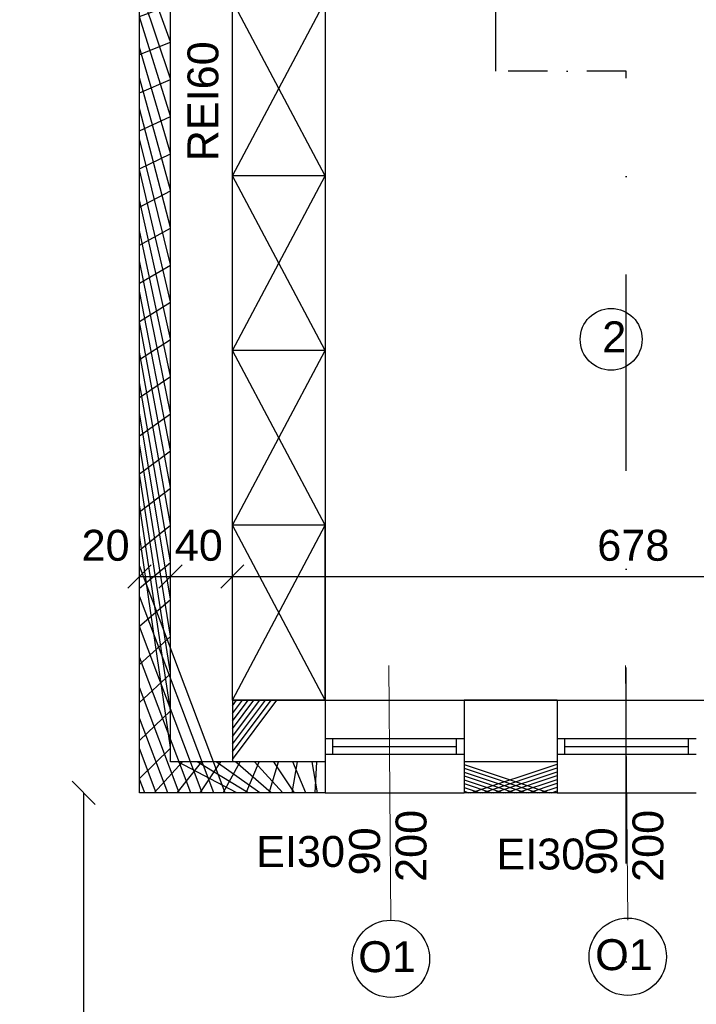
# Model space of a CAD drawing. Header units: millimetres. Extents: x 6197 to 108098, y 4257 to 29730.
# Tile 18 of 148: x 17335 to 17772, y 10016 to 10653. Entities that reach past the tile are written whole.
import ezdxf

# ---------------------------------------------------------------- set-up
doc = ezdxf.new("R2010")
doc.units = ezdxf.units.MM
doc.linetypes.add('DASHDOTX2', pattern=[50.8, 25.4, -12.7, 0, -12.7])
doc.layers.add('R-TAB', color=1, linetype='Continuous')
doc.styles.get("Standard").update_dxf_attribs({"font": 'arial.ttf'})
doc.dimstyles.new('ISO-25', dxfattribs={"dimtxt": 2.5, "dimasz": 2.5, "dimexe": 1.25, "dimexo": 0.625, "dimtad": 1, "dimtxsty": 'Standard', "dimcen": 2.5, "dimadec": 0, "dimazin": 0, "dimtfac": 1, "dimtmove": 0, "dimatfit": 3, "dimfxl": 1, "dimarcsym": 0})
pattern_1 = [(45, (-1177844323.7111, -935728472.6591815), (-11.22532015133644, 11.22532015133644), []), (135, (-1177844323.7111, -935728472.6591815), (-11.22532015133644, -11.22532015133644), [])]

# ---------------------------------------------------------------- blocks, each defined once
blk = doc.blocks.new('_Oblique')
at = {"color": 0, "linetype": 'ByBlock', "lineweight": -2}
blk.add_line((-0.5, -0.5), (0.5, 0.5), dxfattribs=at)
blk = doc.blocks.new('*D484')
at = {"color": 0, "lineweight": -2, "transparency": 16777216}
blk.add_line((17412.33067399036, 9460.899842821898), (17532.33067399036, 9460.899842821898), dxfattribs=at)
at = {"layer": 'Defpoints', "color": 0, "transparency": 16777216}
for p in [(17412.33067399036, 10152.62654193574), (17532.33067399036, 10152.62654193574), (17532.33067399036, 9460.899842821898)]:
    blk.add_point(p, dxfattribs=at)
at = {"color": 0, "lineweight": -2, "transparency": 16777216, "xscale": 15, "yscale": 15, "zscale": 15, "rotation": 180}
blk.add_blockref('_Oblique', (17412.33067399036, 9460.899842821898), dxfattribs=at)
at = {"color": 0, "lineweight": -2, "transparency": 16777216, "xscale": 15, "yscale": 15, "zscale": 15}
blk.add_blockref('_Oblique', (17532.33067399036, 9460.899842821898), dxfattribs=at)
at = {"color": 0, "transparency": 16777216, "insert": (17452.33067399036, 9479.573635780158), "char_height": 20, "attachment_point": 5}
blk.add_mtext('120', dxfattribs=at)
blk = doc.blocks.new('*D485')
at = {"color": 0, "lineweight": -2, "transparency": 16777216}
blk.add_line((17532.33067399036, 9460.899842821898), (17622.33067399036, 9460.899842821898), dxfattribs=at)
at = {"layer": 'Defpoints', "color": 0, "transparency": 16777216}
for p in [(17532.33067399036, 10152.62654193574), (17622.33067399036, 10152.62654193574), (17622.33067399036, 9460.899842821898)]:
    blk.add_point(p, dxfattribs=at)
at = {"color": 0, "lineweight": -2, "transparency": 16777216, "xscale": 15, "yscale": 15, "zscale": 15, "rotation": 180}
blk.add_blockref('_Oblique', (17532.33067399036, 9460.899842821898), dxfattribs=at)
at = {"color": 0, "lineweight": -2, "transparency": 16777216, "xscale": 15, "yscale": 15, "zscale": 15}
blk.add_blockref('_Oblique', (17622.33067399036, 9460.899842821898), dxfattribs=at)
at = {"color": 0, "transparency": 16777216, "insert": (17574.41388946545, 9479.573635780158), "char_height": 20, "attachment_point": 5}
blk.add_mtext('90', dxfattribs=at)
blk = doc.blocks.new('*D486')
at = {"color": 0, "lineweight": -2, "transparency": 16777216}
blk.add_line((17622.33067399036, 9460.899842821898), (17682.33067351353, 9460.899842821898), dxfattribs=at)
at = {"layer": 'Defpoints', "color": 0, "transparency": 16777216}
for p in [(17622.33067399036, 10152.62654193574), (17682.33067351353, 10152.62654145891), (17682.33067351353, 9460.899842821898)]:
    blk.add_point(p, dxfattribs=at)
at = {"color": 0, "lineweight": -2, "transparency": 16777216, "xscale": 15, "yscale": 15, "zscale": 15, "rotation": 180}
blk.add_blockref('_Oblique', (17622.33067399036, 9460.899842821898), dxfattribs=at)
at = {"color": 0, "lineweight": -2, "transparency": 16777216, "xscale": 15, "yscale": 15, "zscale": 15}
blk.add_blockref('_Oblique', (17682.33067351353, 9460.899842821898), dxfattribs=at)
at = {"color": 0, "transparency": 16777216, "insert": (17654.86968213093, 9479.573635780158), "char_height": 20, "attachment_point": 5}
blk.add_mtext('60', dxfattribs=at)
blk = doc.blocks.new('*D487')
at = {"color": 0, "lineweight": -2, "transparency": 16777216}
blk.add_line((17682.33067375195, 9460.899842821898), (17772.3306744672, 9460.899842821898), dxfattribs=at)
at = {"layer": 'Defpoints', "color": 0, "transparency": 16777216}
for p in [(17682.33067375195, 10152.62654145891), (17772.3306744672, 10152.62654193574), (17772.3306744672, 9460.899842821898)]:
    blk.add_point(p, dxfattribs=at)
at = {"color": 0, "lineweight": -2, "transparency": 16777216, "xscale": 15, "yscale": 15, "zscale": 15, "rotation": 180}
blk.add_blockref('_Oblique', (17682.33067375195, 9460.899842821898), dxfattribs=at)
at = {"color": 0, "lineweight": -2, "transparency": 16777216, "xscale": 15, "yscale": 15, "zscale": 15}
blk.add_blockref('_Oblique', (17772.3306744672, 9460.899842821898), dxfattribs=at)
at = {"color": 0, "transparency": 16777216, "insert": (17730.79718118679, 9479.573635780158), "char_height": 20, "attachment_point": 5}
blk.add_mtext('90', dxfattribs=at)
blk = doc.blocks.new('*D527')
at = {"color": 0, "lineweight": -2, "transparency": 16777216}
blk.add_line((17194.47712689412, 10777.62654193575), (17194.47712689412, 10212.62654193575), dxfattribs=at)
at = {"layer": 'Defpoints', "color": 0, "transparency": 16777216}
for p in [(17422.33067422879, 10777.62654193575), (17194.47712689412, 10212.62654193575), (17422.33067494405, 10212.62654193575)]:
    blk.add_point(p, dxfattribs=at)
at = {"color": 0, "lineweight": -2, "transparency": 16777216, "xscale": 15, "yscale": 15, "zscale": 15}
for p, rotation in [((17194.47712689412, 10777.62654193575), 90), ((17194.47712689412, 10212.62654193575), 270)]:
    blk.add_blockref('_Oblique', p, dxfattribs=dict(at, rotation=rotation))
at = {"color": 0, "transparency": 16777216, "insert": (17175.03298550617, 10499.86488100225), "char_height": 20, "attachment_point": 5, "rotation": 90}
blk.add_mtext('565', dxfattribs=at)
blk = doc.blocks.new('*D528')
at = {"color": 0, "lineweight": -2, "transparency": 16777216}
blk.add_line((17194.47712975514, 10212.62654193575), (17194.47712975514, 10152.62654205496), dxfattribs=at)
at = {"layer": 'Defpoints', "color": 0, "transparency": 16777216}
for p in [(17422.33067422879, 10212.62654193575), (17194.47712975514, 10152.62654205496), (17412.33067399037, 10152.62654205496)]:
    blk.add_point(p, dxfattribs=at)
at = {"color": 0, "lineweight": -2, "transparency": 16777216, "xscale": 15, "yscale": 15, "zscale": 15}
for p, rotation in [((17194.47712975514, 10212.62654193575), 90), ((17194.47712975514, 10152.62654205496), 270)]:
    blk.add_blockref('_Oblique', p, dxfattribs=dict(at, rotation=rotation))
at = {"color": 0, "transparency": 16777216, "insert": (17175.03298550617, 10196.96664866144), "char_height": 20, "attachment_point": 5, "rotation": 90}
blk.add_mtext('60', dxfattribs=at)
blk = doc.blocks.new('*D529')
at = {"color": 0, "lineweight": -2, "transparency": 16777216}
blk.add_line((17144.477133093, 11755.62654205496), (17144.477133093, 10152.62654205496), dxfattribs=at)
at = {"layer": 'Defpoints', "color": 0, "transparency": 16777216}
for p in [(17412.33067399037, 11755.62654205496), (17144.477133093, 10152.62654205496), (17412.33067399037, 10152.62654205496)]:
    blk.add_point(p, dxfattribs=at)
at = {"color": 0, "lineweight": -2, "transparency": 16777216, "xscale": 15, "yscale": 15, "zscale": 15}
for p, rotation in [((17144.477133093, 11755.62654205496), 90), ((17144.477133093, 10152.62654205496), 270)]:
    blk.add_blockref('_Oblique', p, dxfattribs=dict(at, rotation=rotation))
at = {"color": 0, "transparency": 16777216, "insert": (17125.03298550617, 10971.17177339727), "char_height": 20, "attachment_point": 5, "rotation": 90}
blk.add_mtext('1603', dxfattribs=at)
blk = doc.blocks.new('*D494')
at = {"color": 0, "lineweight": -2, "transparency": 16777216}
blk.add_line((17772.33067470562, 9460.899842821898), (17887.33067422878, 9460.899842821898), dxfattribs=at)
at = {"layer": 'Defpoints', "color": 0, "transparency": 16777216}
for p in [(17772.33067470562, 10152.62654193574), (17887.33067422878, 10152.62654229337), (17887.33067422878, 9460.899842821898)]:
    blk.add_point(p, dxfattribs=at)
at = {"color": 0, "lineweight": -2, "transparency": 16777216, "xscale": 15, "yscale": 15, "zscale": 15, "rotation": 180}
blk.add_blockref('_Oblique', (17772.33067470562, 9460.899842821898), dxfattribs=at)
at = {"color": 0, "lineweight": -2, "transparency": 16777216, "xscale": 15, "yscale": 15, "zscale": 15}
blk.add_blockref('_Oblique', (17887.33067422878, 9460.899842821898), dxfattribs=at)
at = {"color": 0, "transparency": 16777216, "insert": (17820.79718142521, 9479.573635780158), "char_height": 20, "attachment_point": 5}
blk.add_mtext('115', dxfattribs=at)
blk = doc.blocks.new('*D506')
at = {"color": 0, "lineweight": -2, "transparency": 16777216}
blk.add_line((17412.33067399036, 9410.899842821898), (19259.33067399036, 9410.899842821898), dxfattribs=at)
at = {"layer": 'Defpoints', "color": 0, "transparency": 16777216}
for p in [(17412.33067399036, 10152.62654193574), (19259.33067399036, 9947.626541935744), (19259.33067399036, 9410.899842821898)]:
    blk.add_point(p, dxfattribs=at)
at = {"color": 0, "lineweight": -2, "transparency": 16777216, "xscale": 15, "yscale": 15, "zscale": 15, "rotation": 180}
blk.add_blockref('_Oblique', (17412.33067399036, 9410.899842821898), dxfattribs=at)
at = {"color": 0, "lineweight": -2, "transparency": 16777216, "xscale": 15, "yscale": 15, "zscale": 15}
blk.add_blockref('_Oblique', (19259.33067399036, 9410.899842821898), dxfattribs=at)
at = {"color": 0, "transparency": 16777216, "insert": (18350.98942500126, 9429.573635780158), "char_height": 20, "attachment_point": 5}
blk.add_mtext('1846', dxfattribs=at)
blk = doc.blocks.new('*D586')
at = {"color": 0, "lineweight": -2, "transparency": 16777216}
blk.add_line((17472.33067399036, 10292.58138438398), (18150.33067494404, 10292.58138438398), dxfattribs=at)
at = {"layer": 'Defpoints', "color": 0, "transparency": 16777216}
for p in [(17472.33067399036, 10415.33912130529), (18150.33067494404, 10392.62654193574), (18150.33067494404, 10292.58138438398)]:
    blk.add_point(p, dxfattribs=at)
at = {"color": 0, "lineweight": -2, "transparency": 16777216, "xscale": 15, "yscale": 15, "zscale": 15, "rotation": 180}
blk.add_blockref('_Oblique', (17472.33067399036, 10292.58138438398), dxfattribs=at)
at = {"color": 0, "lineweight": -2, "transparency": 16777216, "xscale": 15, "yscale": 15, "zscale": 15}
blk.add_blockref('_Oblique', (18150.33067494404, 10292.58138438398), dxfattribs=at)
at = {"color": 0, "transparency": 16777216, "insert": (17731.60760026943, 10312.57138308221), "char_height": 20, "attachment_point": 5}
blk.add_mtext('678', dxfattribs=at)
blk = doc.blocks.new('*D587')
at = {"color": 0, "lineweight": -2, "transparency": 16777216}
blk.add_line((17432.33067399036, 10292.58138438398), (17472.33067399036, 10292.58138438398), dxfattribs=at)
at = {"layer": 'Defpoints', "color": 0, "transparency": 16777216}
for p in [(17432.33067399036, 10415.33912130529), (17472.33067399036, 10392.62654193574), (17472.33067399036, 10292.58138438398)]:
    blk.add_point(p, dxfattribs=at)
at = {"color": 0, "lineweight": -2, "transparency": 16777216, "xscale": 15, "yscale": 15, "zscale": 15, "rotation": 180}
blk.add_blockref('_Oblique', (17432.33067399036, 10292.58138438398), dxfattribs=at)
at = {"color": 0, "lineweight": -2, "transparency": 16777216, "xscale": 15, "yscale": 15, "zscale": 15}
blk.add_blockref('_Oblique', (17472.33067399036, 10292.58138438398), dxfattribs=at)
at = {"color": 0, "transparency": 16777216, "insert": (17450.64016681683, 10312.57138308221), "char_height": 20, "attachment_point": 5}
blk.add_mtext('40', dxfattribs=at)
blk = doc.blocks.new('*D588')
at = {"color": 0, "lineweight": -2, "transparency": 16777216}
blk.add_line((17412.33067399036, 10292.58138438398), (17432.33067399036, 10292.58138438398), dxfattribs=at)
at = {"layer": 'Defpoints', "color": 0, "transparency": 16777216}
for p in [(17412.33067399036, 10415.3391214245), (17432.33067399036, 10392.62654193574), (17432.33067399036, 10292.58138438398)]:
    blk.add_point(p, dxfattribs=at)
at = {"color": 0, "lineweight": -2, "transparency": 16777216, "xscale": 15, "yscale": 15, "zscale": 15, "rotation": 180}
blk.add_blockref('_Oblique', (17412.33067399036, 10292.58138438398), dxfattribs=at)
at = {"color": 0, "lineweight": -2, "transparency": 16777216, "xscale": 15, "yscale": 15, "zscale": 15}
blk.add_blockref('_Oblique', (17432.33067399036, 10292.58138438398), dxfattribs=at)
at = {"color": 0, "transparency": 16777216, "insert": (17390.37082916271, 10312.57138308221), "char_height": 20, "attachment_point": 5}
blk.add_mtext('20', dxfattribs=at)
blk = doc.blocks.new('*D665')
at = {"color": 0, "lineweight": -2, "transparency": 16777216}
blk.add_line((17244.47711545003, 10152.62654193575), (17244.47711545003, 10773.80619736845), dxfattribs=at)
at = {"layer": 'Defpoints', "color": 0, "transparency": 16777216}
for p in [(17244.47711545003, 10773.80619736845), (17396.18662553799, 10773.80619736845), (17412.33067399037, 10152.62654193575)]:
    blk.add_point(p, dxfattribs=at)
at = {"color": 0, "lineweight": -2, "transparency": 16777216, "xscale": 15, "yscale": 15, "zscale": 15}
for p, rotation in [((17244.47711545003, 10773.80619736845), 90), ((17244.47711545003, 10152.62654193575), 270)]:
    blk.add_blockref('_Oblique', p, dxfattribs=dict(at, rotation=rotation))
at = {"color": 0, "transparency": 16777216, "insert": (17224.48710375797, 10510.9700976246), "char_height": 20, "attachment_point": 5, "rotation": 90}
blk.add_mtext('621', dxfattribs=at)
blk = doc.blocks.new('*D938')
at = {"color": 0, "lineweight": -2, "transparency": 16777216}
blk.add_line((17376.14841490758, 10152.62654205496), (17376.14841490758, 9737.626550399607), dxfattribs=at)
at = {"layer": 'Defpoints', "color": 0, "transparency": 16777216}
for p in [(17412.33067399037, 10152.62654205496), (17376.14841490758, 9737.626550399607), (18577.33067399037, 9737.626550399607)]:
    blk.add_point(p, dxfattribs=at)
at = {"color": 0, "lineweight": -2, "transparency": 16777216, "xscale": 15, "yscale": 15, "zscale": 15}
for p, rotation in [((17376.14841490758, 10152.62654205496), 90), ((17376.14841490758, 9737.626550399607), 270)]:
    blk.add_blockref('_Oblique', p, dxfattribs=dict(at, rotation=rotation))
at = {"color": 0, "transparency": 16777216, "insert": (17352.67832118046, 9948.234067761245), "char_height": 20, "attachment_point": 5, "rotation": 90}
blk.add_mtext('415', dxfattribs=at)

msp = doc.modelspace()

# ---------------------------------------------------------------- hatches: boundary and pattern name
h = msp.add_hatch()
h.set_pattern_fill('ANSI37', color=256, scale=5)
h.set_pattern_definition(pattern_1)
h.paths.add_polyline_path([(17532.33067399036, 10172.62654181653), (17432.33067399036, 10172.62654193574), (17432.33067399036, 10947.62654193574), (17412.33067399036, 10947.62654193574), (17412.33067399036, 10152.62654193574), (17532.33067399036, 10152.62654193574)])
h = msp.add_hatch()
h.set_pattern_fill('ANSI31', color=256, scale=5)
h.set_pattern_definition([(45, (-1177846952.249857, -935728472.6591815), (-11.22532015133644, 11.22532015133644), [])])
h.paths.add_polyline_path([(17532.33067399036, 10212.62654181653), (17502.33067422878, 10212.62654193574), (17472.33068233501, 10212.62655588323), (17472.33068233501, 10172.62654193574), (17532.33067399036, 10172.62654181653)])
h.paths.add_polyline_path([(17682.33067399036, 10212.62654181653), (17682.33067375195, 10212.62654181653), (17622.33067399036, 10212.62654181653), (17622.33067399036, 10172.62654193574), (17682.33067399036, 10172.62654193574)])
h.paths.add_polyline_path([(17778.33068233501, 10212.62654193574), (17772.33067399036, 10212.62654193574), (17772.33067399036, 10172.62654205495), (17778.33068233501, 10172.62654205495)])
h = msp.add_hatch()
h.set_pattern_fill('ANSI37', color=256, scale=5)
h.set_pattern_definition(pattern_1)
h.paths.add_polyline_path([(17682.33067399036, 10172.62654193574), (17622.33067399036, 10172.62654193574), (17622.33067399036, 10152.62654193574), (17682.33067399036, 10152.62654193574)])
h.paths.add_polyline_path([(17887.33067399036, 10172.62654205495), (17772.33067399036, 10172.62654205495), (17772.33067399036, 10152.62654193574), (17887.33067399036, 10152.62654181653)])
h.paths.add_polyline_path([(18037.33067399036, 10172.62654205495), (17977.33067399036, 10172.62654205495), (17977.33067399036, 10152.62654181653), (18037.33067399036, 10152.62654205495), (18037.33067399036, 10152.62654217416)])
h.paths.add_polyline_path([(18247.33067399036, 10172.62654205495), (18127.33067399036, 10172.62654205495), (18127.33067399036, 10152.62654217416), (18247.33067399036, 10152.62654229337)])
h.paths.add_polyline_path([(18577.33067399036, 10172.62654205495), (18457.33067399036, 10172.62654205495), (18457.33067399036, 10152.62654205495), (18577.33067399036, 10152.62654205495), (18577.33067399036, 10152.62654217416)])
h.paths.add_polyline_path([(18727.33067399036, 10172.62654181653), (18667.33067399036, 10172.62654181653), (18667.33067399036, 10152.62654181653), (18727.33067399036, 10152.62654181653), (18727.33067399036, 10152.62654217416)])
h.paths.add_polyline_path([(18932.33067399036, 10172.62654181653), (18817.33067399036, 10172.62654181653), (18817.33067399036, 10152.62654181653), (18932.33067399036, 10152.62654181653), (18932.33067399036, 10152.62654217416)])
h.paths.add_polyline_path([(19082.33067399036, 10172.62654181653), (19022.33067399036, 10172.62654181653), (19022.33067399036, 10152.62654181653), (19082.33067399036, 10152.62654193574)])

# ---------------------------------------------------------------- linework, layer by layer
at = {"linetype": 'DASHDOTX2', "lineweight": 30, "ltscale": 5}
for p, q in [((17642.71631151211, 10619.35008712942), (17642.71631151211, 12576.98454984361)), ((17727.03539377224, 9598.564350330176), (17727.03539377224, 10619.35008712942))]:
    msp.add_line(p, q, dxfattribs=at)
at = {"lineweight": 30}
for p, q in [((17412.33067399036, 10152.62654193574), (17412.33067399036, 11755.62654205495)), ((17432.33067399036, 10172.62654193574), (17432.33067399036, 11115.62654193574)), ((17472.33067399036, 10212.62654193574), (17472.33067399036, 10777.62654193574)), ((17532.33067422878, 10212.62654229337), (17472.33067399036, 10212.62654217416)), ((17472.33068233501, 10212.62654193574), (17472.33068233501, 10172.62654193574)), ((17532.33067399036, 10212.62654181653), (17532.33067399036, 10152.62654193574)), ((17682.33067399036, 10212.62654205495), (17622.33067399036, 10212.62654205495)), ((17622.33067399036, 10212.62654181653), (17622.33067399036, 10152.62654193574)), ((17682.33067399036, 10212.62654181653), (17682.33067399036, 10152.62654193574)), ((17532.33067399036, 10172.62654181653), (17432.33067399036, 10172.62654193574)), ((17682.33067399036, 10172.62654193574), (17622.33067399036, 10172.62654193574)), ((17532.33067399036, 10152.62654193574), (17412.33067399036, 10152.62654193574)), ((17682.33067399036, 10152.62654193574), (17622.33067399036, 10152.62654193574))]:
    msp.add_line(p, q, dxfattribs=at)
for p, q in [((17532.33067399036, 10777.62654193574), (17532.33067399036, 10212.62654229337)), ((17532.33067399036, 10551.62654181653), (17472.33067399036, 10664.62654169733)), ((17472.33067494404, 10551.62654193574), (17532.33067399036, 10664.62654181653)), ((17532.33067399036, 10551.62654181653), (17472.33067399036, 10551.62654169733)), ((17532.33067399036, 10438.62654181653), (17472.33067399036, 10551.62654169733)), ((17472.33067494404, 10438.62654193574), (17532.33067399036, 10551.62654181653)), ((17532.33067375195, 10438.62654181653), (17472.33067375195, 10438.62654169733)), ((17532.33067375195, 10325.62654181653), (17472.33067375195, 10438.62654169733)), ((17472.33067470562, 10325.62654193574), (17532.33067375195, 10438.62654181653)), ((17532.33067399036, 10325.62654181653), (17472.33067399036, 10325.62654169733)), ((17532.33067399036, 10212.62654181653), (17472.33067399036, 10325.62654169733)), ((17472.33067494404, 10212.62654193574), (17532.33067399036, 10325.62654181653)), ((17532.33067399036, 10212.62654181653), (17532.33067399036, 10325.62654181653)), ((17472.33067494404, 10212.62654193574), (18150.33067494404, 10212.62654193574)), ((17532.33067399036, 10212.62654229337), (17622.33067399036, 10212.62654229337)), ((17682.33067375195, 10212.62654181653), (17772.33067375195, 10212.62654181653)), ((17532.33067399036, 10187.62654193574), (17622.33067399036, 10187.62654193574)), ((17537.33067399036, 10177.62654193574), (17537.33067399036, 10187.62654193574)), ((17617.33067399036, 10177.62654193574), (17617.33067399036, 10187.62654193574)), ((17682.33067375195, 10187.62654145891), (17772.33067375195, 10187.62654145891)), ((17687.33067375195, 10177.62654145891), (17687.33067375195, 10187.62654145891)), ((17767.33067375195, 10177.62654145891), (17767.33067375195, 10187.62654145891)), ((17537.33067399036, 10182.62654193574), (17617.33067399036, 10182.62654193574)), ((17687.33067375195, 10182.62654145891), (17767.33067375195, 10182.62654145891)), ((17532.33067399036, 10177.62654193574), (17622.33067399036, 10177.62654193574)), ((17532.33067399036, 10177.62654193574), (17537.33067399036, 10177.62654193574)), ((17682.33067375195, 10177.62654145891), (17772.33067375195, 10177.62654145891)), ((17682.33067375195, 10177.62654145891), (17687.33067375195, 10177.62654145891)), ((17532.33067399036, 10152.62654193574), (17622.33067399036, 10152.62654193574)), ((17682.33067375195, 10152.62654145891), (17772.33067375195, 10152.62654145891))]:
    msp.add_line(p, q)
at = {"linetype": 'DASHDOTX2', "lineweight": 30}
msp.add_line((17727.03539377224, 10619.35008712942), (17642.71631151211, 10619.35008712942), dxfattribs=at)
at = {"lineweight": 20}
for p, q in [((17573.44927960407, 10235.0224983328), (17574.85353284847, 10070.23058541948)), ((17726.62854724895, 10235.02249785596), (17728.03280049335, 10070.23058494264))]:
    msp.add_line(p, q, dxfattribs=at)
for centre, radius in [((17717.26639848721, 10445.94284423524), 20), ((17574.85353284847, 10045.23058541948), 25), ((17728.02167826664, 10046.53578826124), 25)]:
    msp.add_circle(centre, radius)

# ---------------------------------------------------------------- texts
at = {"color": 1, "insert": (17443.29722696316, 10561.06699868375), "char_height": 20, "attachment_point": 1, "rotation": 89.99999999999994}
msp.add_mtext_dynamic_manual_height_columns('REI60', width=37.211574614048, gutter_width=12.5, heights=[0], dxfattribs=at)
at = {"char_height": 20}
for s, insert, attachment_point in [('2', (17711.50858431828, 10457.5667374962), 1), ('O1', (17591.02531510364, 10056.58258052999), 3), ('O1', (17744.19346052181, 10057.88778337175), 3)]:
    msp.add_mtext_dynamic_manual_height_columns(s, width=68.36028754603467, gutter_width=12.5, heights=[0], dxfattribs=dict(at, insert=insert, attachment_point=attachment_point))
at = {"lineweight": 20, "char_height": 20, "attachment_point": 1, "rotation": 89.99999999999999}
for s, insert in [('200', (17577.86016183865, 10094.94304927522)), ('200', (17731.03942948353, 10094.94304879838)), ('\\pt0;90', (17547.85070019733, 10099.19811936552)), ('\\pt0;90', (17701.02996784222, 10099.19811888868))]:
    msp.add_mtext_dynamic_manual_height_columns(s, width=37.211574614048, gutter_width=12.5, heights=[0], dxfattribs=dict(at, insert=insert))
at = {"color": 1, "char_height": 20, "attachment_point": 1}
for insert in [(17487.72535186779, 10124.65545185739), (17643.05824118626, 10122.99530037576)]:
    msp.add_mtext_dynamic_manual_height_columns('EI30', width=37.211574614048, gutter_width=12.5, heights=[0], dxfattribs=dict(at, insert=insert))
at = {"layer": 'R-TAB', "color": 0, "ltscale": 24, "insert": (8032.76928027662, 10191.37113295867), "char_height": 30, "width": 2065.84350681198, "attachment_point": 1}
msp.add_mtext('\\pi798.17073;ELEWACJA PÓŁNOCNA', dxfattribs=at)

# ---------------------------------------------------------------- dimensions: what is measured, and where the dimension line sits
for base, p1, p2, override, picture, middle in [((17144.477133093, 10152.62654205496), (17412.33067399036, 11755.62654205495), (17412.33067399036, 10152.62654205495), {"dimtxt": 20, "dimasz": 15, "dimblk1": 'Oblique', "dimblk2": 'Oblique', "dimsah": 1, "dimse1": 1, "dimse2": 1, "dimtmove": 2}, '*D529', (17125.03298550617, 10971.17177339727)), ((17194.47712689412, 10212.62654193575), (17422.33067422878, 10777.62654193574), (17422.33067494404, 10212.62654193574), {"dimtxt": 20, "dimasz": 15, "dimblk1": 'Oblique', "dimblk2": 'Oblique', "dimsah": 1, "dimse1": 1, "dimse2": 1, "dimtmove": 2}, '*D527', (17175.03298550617, 10499.86488100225)), ((17244.47711545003, 10773.80619736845), (17412.33067399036, 10152.62654193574), (17396.18662553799, 10773.80619736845), {"dimtxt": 20, "dimasz": 15, "dimdec": 0, "dimblk1": 'Oblique', "dimblk2": 'Oblique', "dimsah": 1, "dimse1": 1, "dimse2": 1, "dimtmove": 2}, '*D665', (17224.48710375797, 10510.9700976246)), ((17194.47712975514, 10152.62654205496), (17422.33067422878, 10212.62654193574), (17412.33067399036, 10152.62654205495), {"dimtxt": 20, "dimasz": 15, "dimblk1": 'Oblique', "dimblk2": 'Oblique', "dimsah": 1, "dimse1": 1, "dimse2": 1, "dimtmove": 2}, '*D528', (17175.03298550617, 10196.96664866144)), ((17376.14841490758, 9737.626550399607), (17412.33067399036, 10152.62654205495), (18577.33067399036, 9737.626550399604), {"dimtxt": 20, "dimasz": 15, "dimblk1": 'Oblique', "dimblk2": 'Oblique', "dimsah": 1, "dimse1": 1, "dimse2": 1, "dimtmove": 2}, '*D938', (17352.67832118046, 9948.234067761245))]:
    dim = msp.add_linear_dim(base=base, p1=p1, p2=p2, angle=90, dimstyle='ISO-25', override=override)
    dim.commit()
    dim.dimension.update_dxf_attribs({"geometry": picture, "text_midpoint": middle, "dimtype": 160})
for base, p1, p2, picture, middle in [((17432.33067399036, 10292.58138438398), (17412.33067399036, 10415.3391214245), (17432.33067399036, 10392.62654193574), '*D588', (17390.37082916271, 10312.57138308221)), ((17472.33067399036, 10292.58138438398), (17432.33067399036, 10415.33912130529), (17472.33067399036, 10392.62654193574), '*D587', (17450.64016681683, 10312.57138308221)), ((18150.33067494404, 10292.58138438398), (17472.33067399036, 10415.33912130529), (18150.33067494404, 10392.62654193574), '*D586', (17731.60760026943, 10312.57138308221)), ((17532.33067399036, 9460.899842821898), (17412.33067399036, 10152.62654193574), (17532.33067399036, 10152.62654193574), '*D484', (17452.33067399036, 9479.573635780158)), ((17622.33067399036, 9460.899842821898), (17532.33067399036, 10152.62654193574), (17622.33067399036, 10152.62654193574), '*D485', (17574.41388946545, 9479.573635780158)), ((17682.33067351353, 9460.899842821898), (17622.33067399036, 10152.62654193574), (17682.33067351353, 10152.62654145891), '*D486', (17654.86968213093, 9479.573635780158)), ((17772.3306744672, 9460.899842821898), (17682.33067375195, 10152.62654145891), (17772.3306744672, 10152.62654193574), '*D487', (17730.79718118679, 9479.573635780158)), ((17887.33067422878, 9460.899842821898), (17772.33067470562, 10152.62654193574), (17887.33067422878, 10152.62654229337), '*D494', (17820.79718142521, 9479.573635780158))]:
    dim = msp.add_linear_dim(base=base, p1=p1, p2=p2, dimstyle='ISO-25', override={"dimtxt": 20, "dimasz": 15, "dimblk1": 'Oblique', "dimblk2": 'Oblique', "dimsah": 1, "dimse1": 1, "dimse2": 1, "dimtmove": 2})
    dim.commit()
    dim.dimension.update_dxf_attribs({"geometry": picture, "text_midpoint": middle, "dimtype": 160})
dim = msp.add_linear_dim(base=(19259.33067399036, 9410.899842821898), p1=(17412.33067399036, 10152.62654193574), p2=(19259.33067399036, 9947.626541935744), text='1846', dimstyle='ISO-25', override={"dimtxt": 20, "dimasz": 15, "dimblk1": 'Oblique', "dimblk2": 'Oblique', "dimsah": 1, "dimse1": 1, "dimse2": 1, "dimtmove": 2})
dim.commit()
dim.dimension.update_dxf_attribs({"geometry": '*D506', "text_midpoint": (18350.98942500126, 9429.573635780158), "dimtype": 160})

doc.saveas('drawing.dxf')
